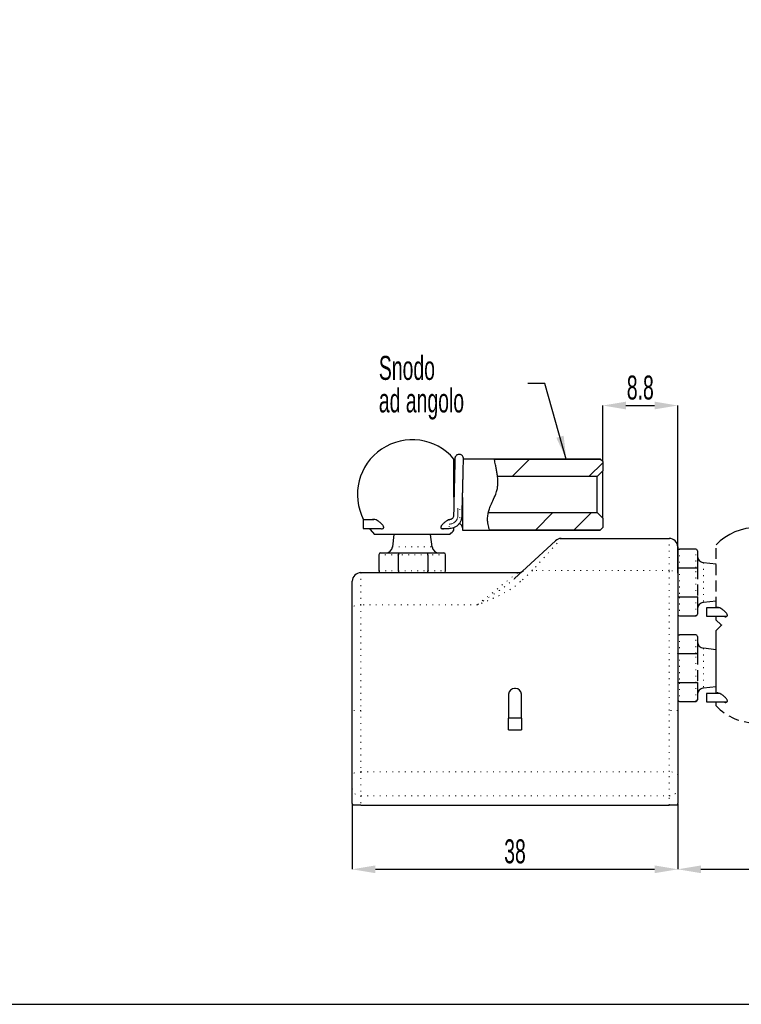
# Model space of a CAD drawing. Header units: millimetres. Extents: x 113 to 1343, y 162 to 690.
# Tile 8 of 46: x 263 to 347, y 458 to 573. Entities that reach past the tile are written whole.
import ezdxf

# ---------------------------------------------------------------- set-up
doc = ezdxf.new("R2010")
doc.units = ezdxf.units.MM
doc.header["$PDSIZE"] = -1
for name, pattern in [('CENTERX2', [20.32, 12.7, -2.54, 2.54, -2.54]), ('DOT2', [0.635, 0, -0.635]), ('HIDDEN', [1.905, 1.27, -0.635])]:
    doc.linetypes.add(name, pattern=pattern)
doc.layers.add('LINEE_SOTTILI', color=7, linetype='Continuous')
doc.styles.add('SLDTEXTSTYLE2', font='TXT', dxfattribs={"width": 0.605})
doc.dimstyles.new('SLDDIMSTYLE0', dxfattribs={"dimtxt": 2.8, "dimasz": 2.7, "dimexe": 0, "dimexo": 0.0625, "dimgap": 0.7, "dimtad": 1, "dimrnd": 1e-09, "dimzin": 12, "dimdsep": 46, "dimtxsty": 'SLDTEXTSTYLE2', "dimsah": 1, "dimcen": 0.09, "dimadec": 0, "dimazin": 3, "dimtfac": 1, "dimtdec": 3, "dimtofl": 0, "dimtmove": 0, "dimatfit": 3, "dimfxl": 1, "dimfrac": 2, "dimtolj": 1, "dimtzin": 12, "dimarcsym": 0})
doc.dimstyles.new('SLDDIMSTYLE2', dxfattribs={"dimtxt": 2.8, "dimasz": 2.7, "dimexe": 0, "dimexo": 0.0625, "dimgap": 0.7, "dimtad": 1, "dimdec": 1, "dimlfac": 1.2, "dimrnd": 1e-09, "dimzin": 12, "dimdsep": 46, "dimtxsty": 'SLDTEXTSTYLE2', "dimsah": 1, "dimcen": 0.09, "dimadec": 0, "dimazin": 3, "dimtfac": 1, "dimtdec": 3, "dimtofl": 0, "dimtmove": 0, "dimatfit": 3, "dimfxl": 1, "dimfrac": 2, "dimtolj": 1, "dimtzin": 12, "dimarcsym": 0})
doc.dimstyles.new('SLDDIMSTYLE3', dxfattribs={"dimtxt": 2.8, "dimasz": 2.7, "dimexe": 0, "dimexo": 0.0625, "dimgap": 0.7, "dimtad": 1, "dimdec": 1, "dimrnd": 1e-09, "dimzin": 12, "dimdsep": 46, "dimtxsty": 'SLDTEXTSTYLE2', "dimsah": 1, "dimcen": 0.09, "dimadec": 0, "dimazin": 3, "dimtfac": 1, "dimtdec": 3, "dimtofl": 0, "dimtmove": 0, "dimatfit": 3, "dimfxl": 1, "dimfrac": 2, "dimtolj": 1, "dimtzin": 12, "dimarcsym": 0})
pattern_1 = [(45, (-45.675, 170.994), (-6.7352, 6.7352), []), (45, (-41.185, 170.994), (-6.7352, 6.7352), [])]

# ---------------------------------------------------------------- blocks, each defined once
blk = doc.blocks.new('*D198')
at = {"layer": 'Defpoints', "color": 0}
for p in [(302, 481.16), (340, 481.16), (340, 473.48)]:
    blk.add_point(p, dxfattribs=at)
at = {"layer": 'LINEE_SOTTILI', "color": 0, "lineweight": -2}
for p, q in [((302, 481.1), (302, 473.48)), ((340, 481.1), (340, 473.48)), ((304.7, 473.48), (337.3, 473.48))]:
    blk.add_line(p, q, dxfattribs=at)
at = {"layer": 'LINEE_SOTTILI', "color": 0}
for points in [[(304.7, 473.93), (304.7, 473.03), (302, 473.48)], [(337.3, 473.03), (337.3, 473.93), (340, 473.48)]]:
    blk.add_solid(points, dxfattribs=at)
at = {"layer": 'LINEE_SOTTILI', "color": 0, "insert": (321, 476.98), "char_height": 2.8, "attachment_point": 2, "style": 'SLDTEXTSTYLE2'}
blk.add_mtext('\\A1;38', dxfattribs=at)
blk = doc.blocks.new('*D199')
at = {"layer": 'Defpoints', "color": 0}
for p in [(371.08, 493.48), (340, 481.16), (371.08, 473.48)]:
    blk.add_point(p, dxfattribs=at)
at = {"layer": 'LINEE_SOTTILI', "color": 0, "lineweight": -2}
for p, q in [((371.08, 493.42), (371.08, 473.48)), ((340, 481.1), (340, 473.48)), ((342.7, 473.48), (368.38, 473.48))]:
    blk.add_line(p, q, dxfattribs=at)
at = {"layer": 'LINEE_SOTTILI', "color": 0}
for points in [[(342.7, 473.93), (342.7, 473.03), (340, 473.48)], [(368.38, 473.03), (368.38, 473.93), (371.08, 473.48)]]:
    blk.add_solid(points, dxfattribs=at)
at = {"layer": 'LINEE_SOTTILI', "color": 0, "insert": (355.54, 476.98), "char_height": 2.8, "attachment_point": 2, "style": 'SLDTEXTSTYLE2'}
blk.add_mtext('\\A1;31.1', dxfattribs=at)
blk = doc.blocks.new('*D200')
at = {"layer": 'Defpoints', "color": 0}
for p in [(340, 527.66), (331.25, 521.11), (340, 508.01)]:
    blk.add_point(p, dxfattribs=at)
at = {"layer": 'LINEE_SOTTILI', "color": 0, "lineweight": -2}
for p, q in [((331.25, 521.17), (331.25, 527.66)), ((333.95, 527.66), (337.3, 527.66)), ((340, 508.07), (340, 527.66))]:
    blk.add_line(p, q, dxfattribs=at)
at = {"layer": 'LINEE_SOTTILI', "color": 0}
for points in [[(333.95, 528.11), (333.95, 527.21), (331.25, 527.66)], [(337.3, 527.21), (337.3, 528.11), (340, 527.66)]]:
    blk.add_solid(points, dxfattribs=at)
at = {"layer": 'LINEE_SOTTILI', "color": 0, "insert": (335.63, 531.16), "char_height": 2.8, "attachment_point": 2, "style": 'SLDTEXTSTYLE2'}
blk.add_mtext('\\A1;8.8', dxfattribs=at)

msp = doc.modelspace()

# ---------------------------------------------------------------- hatches: boundary and pattern name
at = {"linetype": 'Continuous', "lineweight": 18}
h = msp.add_hatch(dxfattribs=at)
h.set_pattern_fill('ANSI32', style=0)
h.set_pattern_definition(pattern_1)
edge = h.paths.add_edge_path(flags=0)
edge.add_spline(control_points=[(318.058, 513.11), (317.83, 513.575), (317.742, 514.367), (317.86, 515.043), (317.886, 515.16)], knot_values=[0.7085573, 0.7085573, 0.7085573, 0.7085573, 0.7336026, 0.7390092, 0.7390092, 0.7390092, 0.7390092], weights=[1, 1, 1, 1, 1], degree=3, periodic=0)
edge.add_spline(control_points=[(317.886, 515.16), (317.886, 515.16), (317.887, 515.164), (317.889, 515.173), (317.895, 515.197), (317.908, 515.258), (317.934, 515.351), (317.962, 515.453), (318.006, 515.595), (318.069, 515.761), (318.141, 515.951), (318.24, 516.176), (318.351, 516.411), (318.461, 516.645), (318.585, 516.896), (318.692, 517.153), (318.772, 517.345), (318.844, 517.546), (318.894, 517.743), (318.948, 517.96), (318.976, 518.177), (318.989, 518.371), (319.002, 518.57), (318.999, 518.752), (318.992, 518.899), (318.986, 519.045), (318.976, 519.162), (318.968, 519.24), (318.961, 519.318), (318.956, 519.36), (318.956, 519.36)], knot_values=[0, 0, 0, 0, 0.0002224, 0.0002224, 0.0002224, 0.0009036, 0.0009036, 0.0009036, 0.0016514, 0.0016514, 0.0016514, 0.0025054, 0.0025054, 0.0025054, 0.0033539, 0.0033539, 0.0033539, 0.0039868, 0.0039868, 0.0039868, 0.0046845, 0.0046845, 0.0046845, 0.0054009, 0.0054009, 0.0054009, 0.0061145, 0.0061145, 0.0061145, 0.0068283, 0.0068283, 0.0068283, 0.0068283], weights=[1, 1, 1, 1, 1, 1, 1, 1, 1, 1, 1, 1, 1, 1, 1, 1, 1, 1, 1, 1, 1, 1, 1, 1, 1, 1, 1, 1, 1, 1, 1], degree=3, periodic=0)
edge.add_spline(control_points=[(318.956, 519.36), (318.912, 519.757), (318.79, 520.431), (318.65, 521.134), (318.597, 521.41)], knot_values=[0.8109482, 0.8109482, 0.8109482, 0.8109482, 0.8298049, 0.8419131, 0.8419131, 0.8419131, 0.8419131], weights=[1, 1, 1, 1, 1], degree=3, periodic=0)
edge.add_spline(control_points=[(318.597, 521.41), (318.597, 521.41), (318.598, 521.406), (318.599, 521.398), (318.606, 521.361), (318.629, 521.244), (318.665, 521.057), (318.702, 520.869), (318.755, 520.605), (318.813, 520.288), (318.863, 520.017), (318.918, 519.702), (318.956, 519.359), (318.987, 519.074), (319.008, 518.765), (318.993, 518.448), (318.978, 518.129), (318.922, 517.794), (318.816, 517.478), (318.644, 516.968), (318.372, 516.484), (318.169, 516.008), (318.02, 515.658), (317.905, 515.302), (317.85, 514.974), (317.785, 514.589), (317.792, 514.235), (317.826, 513.954), (317.857, 513.689), (317.914, 513.479), (317.964, 513.336), (318.016, 513.189), (318.058, 513.111), (318.058, 513.11)], knot_values=[0, 0, 0, 0, 0.000317, 0.000317, 0.000317, 0.0017331, 0.0017331, 0.0017331, 0.003155, 0.003155, 0.003155, 0.0043649, 0.0043649, 0.0043649, 0.0053665, 0.0053665, 0.0053665, 0.0063805, 0.0063805, 0.0063805, 0.0080201, 0.0080201, 0.0080201, 0.0092274, 0.0092274, 0.0092274, 0.0106521, 0.0106521, 0.0106521, 0.0119901, 0.0119901, 0.0119901, 0.0133799, 0.0133799, 0.0133799, 0.0133799], weights=[1, 1, 1, 1, 1, 1, 1, 1, 1, 1, 1, 1, 1, 1, 1, 1, 1, 1, 1, 1, 1, 1, 1, 1, 1, 1, 1, 1, 1, 1, 1, 1, 1, 1], degree=3, periodic=0)
h = msp.add_hatch(dxfattribs=at)
h.set_pattern_fill('ANSI32', style=0)
h.set_pattern_definition(pattern_1)
edge = h.paths.add_edge_path(flags=0)
edge.add_spline(control_points=[(330.604, 519.36), (330.821, 519.577), (331.038, 519.793), (331.254, 520.01)], knot_values=[0.0068483, 0.0068483, 0.0068483, 0.0068483, 0.007766, 0.007766, 0.007766, 0.007766], weights=[1, 1, 1, 1], degree=3, periodic=0)
edge.add_line((331.254, 520.01), (331.254, 521.11))
edge.add_spline(control_points=[(331.254, 521.11), (331.154, 521.21), (331.054, 521.31), (330.954, 521.41)], knot_values=[0.0113186, 0.0113186, 0.0113186, 0.0113186, 0.0117437, 0.0117437, 0.0117437, 0.0117437], weights=[1, 1, 1, 1], degree=3, periodic=0)
edge.add_line((330.954, 521.41), (318.597, 521.41))
edge.add_spline(control_points=[(318.597, 521.41), (318.65, 521.134), (318.79, 520.431), (318.912, 519.757), (318.956, 519.36)], knot_values=[0.1580869, 0.1580869, 0.1580869, 0.1580869, 0.1701951, 0.1890518, 0.1890518, 0.1890518, 0.1890518], weights=[1, 1, 1, 1, 1], degree=3, periodic=0)
edge.add_line((318.956, 519.36), (330.604, 519.36))
h = msp.add_hatch(dxfattribs=at)
h.set_pattern_fill('ANSI32', style=0)
h.set_pattern_definition(pattern_1)
edge = h.paths.add_edge_path(flags=0)
edge.add_spline(control_points=[(317.886, 515.16), (317.86, 515.043), (317.742, 514.367), (317.83, 513.575), (318.058, 513.11)], knot_values=[0.2609908, 0.2609908, 0.2609908, 0.2609908, 0.2663974, 0.2914427, 0.2914427, 0.2914427, 0.2914427], weights=[1, 1, 1, 1, 1], degree=3, periodic=0)
edge.add_line((318.058, 513.11), (330.954, 513.11))
edge.add_spline(control_points=[(330.954, 513.11), (331.054, 513.21), (331.154, 513.31), (331.254, 513.41)], knot_values=[0.000001, 0.000001, 0.000001, 0.000001, 0.0004253, 0.0004253, 0.0004253, 0.0004253], weights=[1, 1, 1, 1], degree=3, periodic=0)
edge.add_line((331.254, 513.41), (331.254, 514.51))
edge.add_spline(control_points=[(331.254, 514.51), (331.038, 514.727), (330.821, 514.943), (330.604, 515.16)], knot_values=[0.000001, 0.000001, 0.000001, 0.000001, 0.0009202, 0.0009202, 0.0009202, 0.0009202], weights=[1, 1, 1, 1], degree=3, periodic=0)
edge.add_line((330.604, 515.16), (317.886, 515.16))

# ---------------------------------------------------------------- linework, layer by layer
at = {"color": 7, "linetype": 'Continuous', "lineweight": 25}
for p, q in [((313.876, 517.26), (313.876, 521.41)), ((318.597, 521.41), (314.98, 521.41)), ((330.954, 521.41), (318.597, 521.41)), ((318.597, 521.41), (330.954, 521.41)), ((331.254, 521.11), (330.954, 521.41)), ((331.254, 521.11), (331.254, 520.01)), ((331.254, 520.01), (330.604, 519.36)), ((331.254, 514.51), (331.254, 520.01)), ((330.604, 519.36), (318.956, 519.36)), ((330.604, 515.16), (330.604, 519.36)), ((313.876, 516.935), (313.876, 517.26)), ((314.876, 516.923), (314.876, 513.11)), ((313.843, 515.69), (313.816, 514.733)), ((314.816, 514.705), (314.842, 515.662)), ((304.531, 514.31), (303.291, 514.31)), ((303.291, 514.31), (303.291, 513.31)), ((313.817, 514.737), (313.816, 514.733)), ((317.886, 515.16), (330.604, 515.16)), ((330.604, 515.16), (331.254, 514.51)), ((331.254, 514.51), (331.254, 513.41)), ((303.291, 513.31), (305.384, 513.31)), ((312.396, 513.31), (313.317, 513.31)), ((313.876, 513.36), (313.88, 513.422)), ((313.876, 513.11), (313.876, 513.382)), ((314.876, 513.11), (318.058, 513.11)), ((318.058, 513.11), (330.954, 513.11)), ((330.954, 513.11), (318.058, 513.11)), ((330.954, 513.11), (331.254, 513.41)), ((313.402, 512.61), (304.607, 512.61)), ((306.863, 512.61), (306.688, 511.139)), ((311.32, 511.139), (311.145, 512.61)), ((322.355, 508.738), (325.716, 511.865)), ((326.398, 512.133), (339.004, 512.133)), ((340.004, 511.133), (340.004, 508.006)), ((342.104, 510.883), (340.204, 510.883)), ((305.104, 510.233), (305.104, 508.333)), ((305.304, 510.433), (307.431, 510.433)), ((307.39, 508.333), (307.39, 510.233)), ((307.431, 510.433), (310.776, 510.433)), ((310.776, 510.433), (312.704, 510.433)), ((310.83, 510.233), (310.83, 508.333)), ((312.904, 508.333), (312.904, 510.233)), ((342.304, 510.683), (342.304, 508.657)), ((320.955, 507.437), (322.355, 508.738)), ((340.204, 508.704), (342.104, 508.704)), ((344.481, 509.124), (343.01, 509.299)), ((303.004, 508.133), (321.311, 508.133)), ((340.004, 508.006), (340.004, 492.033)), ((302.004, 504.006), (302.004, 507.133)), ((342.104, 505.263), (340.204, 505.263)), ((342.304, 505.31), (342.304, 503.283)), ((302.004, 492.033), (302.004, 504.006)), ((343.01, 504.667), (344.481, 504.842)), ((344.828, 504.033), (343.37, 504.033)), ((343.37, 504.033), (343.37, 503.033)), ((340.204, 503.083), (342.104, 503.083)), ((343.37, 503.033), (345.74, 503.033)), ((342.104, 500.883), (340.204, 500.883)), ((342.304, 500.683), (342.304, 498.657)), ((344.481, 494.025), (344.481, 501.381)), ((344.481, 499.124), (343.01, 499.299)), ((340.204, 498.704), (342.104, 498.704)), ((321.054, 494.604), (320.954, 494.604)), ((342.104, 495.263), (340.204, 495.263)), ((342.304, 495.31), (342.304, 493.283)), ((343.01, 494.667), (344.481, 494.842)), ((320.254, 493.955), (320.254, 491.116)), ((321.754, 491.116), (321.754, 493.955)), ((344.828, 494.033), (343.37, 494.033)), ((343.37, 494.033), (343.37, 493.033)), ((340.204, 493.083), (342.104, 493.083)), ((343.37, 493.033), (345.74, 493.033)), ((344.481, 492.586), (344.481, 493.033)), ((302.004, 484.492), (302.004, 492.033)), ((340.004, 492.033), (340.004, 484.492)), ((321.754, 491.116), (320.254, 491.116)), ((320.254, 489.781), (320.254, 491.116)), ((321.754, 491.116), (321.754, 489.781)), ((320.254, 489.781), (321.754, 489.781)), ((302.004, 482.955), (302.004, 484.492)), ((340.004, 484.492), (340.004, 482.955)), ((302.004, 481.163), (302.004, 482.955)), ((340.004, 482.955), (340.004, 481.163)), ((303.004, 480.983), (302.033, 480.983)), ((303.004, 480.983), (339.004, 480.983)), ((339.975, 480.983), (339.004, 480.983))]:
    msp.add_line(p, q, dxfattribs=at)
at = {"color": 7, "linetype": 'DOT2', "lineweight": 18}
for p, q in [((313.317, 514.31), (313.317, 513.31)), ((326.398, 512.133), (323.036, 508.381)), ((339.004, 508.381), (339.004, 512.133)), ((306.688, 511.139), (311.32, 511.139)), ((340.204, 510.883), (340.204, 508.704)), ((342.104, 508.704), (342.104, 510.883)), ((307.39, 510.233), (305.104, 510.233)), ((310.83, 510.233), (307.39, 510.233)), ((312.904, 510.233), (310.83, 510.233)), ((340.204, 508.704), (340.204, 505.263)), ((342.104, 505.263), (342.104, 508.704)), ((343.01, 509.299), (343.01, 504.667)), ((303.004, 508.133), (303.004, 504.381)), ((305.104, 508.333), (307.39, 508.333)), ((307.39, 508.333), (310.83, 508.333)), ((310.83, 508.333), (312.904, 508.333)), ((316.605, 504.381), (321.311, 508.133)), ((323.036, 508.381), (321.636, 507.079)), ((339.004, 508.381), (323.036, 508.381)), ((339.004, 492.033), (339.004, 508.381)), ((340.204, 505.263), (340.204, 503.083)), ((342.104, 503.083), (342.104, 505.263)), ((303.004, 504.381), (303.004, 492.033)), ((316.605, 504.381), (303.004, 504.381)), ((340.204, 500.883), (340.204, 498.704)), ((342.104, 498.704), (342.104, 500.883)), ((343.01, 499.299), (343.01, 494.667)), ((340.204, 498.704), (340.204, 495.263)), ((342.104, 495.263), (342.104, 498.704)), ((340.204, 495.263), (340.204, 493.083)), ((342.104, 493.083), (342.104, 495.263)), ((303.004, 492.033), (302.004, 492.033)), ((303.004, 492.033), (303.004, 484.867)), ((339.004, 484.867), (339.004, 492.033)), ((340.004, 492.033), (339.004, 492.033)), ((303.004, 484.867), (303.004, 482.049)), ((303.004, 484.867), (339.004, 484.867)), ((339.004, 482.049), (339.004, 484.867)), ((303.004, 482.049), (339.004, 482.049)), ((303.004, 482.049), (303.004, 480.983)), ((339.004, 480.983), (339.004, 482.049))]:
    msp.add_line(p, q, dxfattribs=at)
at = {"color": 7, "linetype": 'HIDDEN', "lineweight": 25}
for p, q in [((344.481, 504.025), (344.481, 511.381)), ((342.304, 508.657), (342.304, 505.31)), ((344.481, 502.586), (344.481, 503.033)), ((342.304, 498.657), (342.304, 495.31))]:
    msp.add_line(p, q, dxfattribs=at)
msp.add_lwpolyline([(113.142, 688.279), (113.142, 457.708), (536.61, 457.708), (536.61, 688.279)], close=True)
at = {"color": 7, "linetype": 'Continuous', "lineweight": 25, "flags": 128}
for points in [[(313.965, 520.876), (313.915, 520.969), (313.876, 521.16)], [(303.969, 513.31), (304.08, 513.172), (304.607, 512.61)], [(344.481, 502.586), (345.041, 502.061), (345.136, 501.983)], [(345.136, 501.983), (345.041, 501.905), (344.481, 501.381)]]:
    msp.add_lwpolyline(points, dxfattribs=at)
at = {"color": 7, "linetype": 'DOT2', "lineweight": 18, "flags": 128}
for points in [[(313.843, 515.69), (313.851, 515.655), (313.924, 515.588), (314.06, 515.534), (314.239, 515.502), (314.434, 515.497), (314.615, 515.519), (314.755, 515.564), (314.832, 515.627), (314.842, 515.662)], [(313.816, 514.733), (313.825, 514.698), (313.897, 514.631), (314.034, 514.578), (314.213, 514.546), (314.408, 514.54), (314.589, 514.562), (314.729, 514.608), (314.805, 514.67), (314.816, 514.705)], [(323.036, 508.381), (322.922, 508.481), (322.811, 508.569), (322.706, 508.643), (322.609, 508.7), (322.524, 508.738), (322.452, 508.758), (322.395, 508.758), (322.355, 508.738)], [(321.636, 507.079), (321.523, 507.179), (321.412, 507.267), (321.306, 507.341), (321.21, 507.398), (321.124, 507.436), (321.052, 507.456), (320.996, 507.456), (320.955, 507.437)], [(340.004, 508.006), (339.985, 508.079), (339.928, 508.15), (339.836, 508.214), (339.711, 508.271), (339.56, 508.318), (339.387, 508.352), (339.199, 508.374), (339.004, 508.381)], [(303.004, 504.381), (302.809, 504.374), (302.622, 504.352), (302.449, 504.318), (302.297, 504.271), (302.173, 504.214), (302.08, 504.15), (302.024, 504.079), (302.004, 504.006)], [(303.004, 484.867), (302.809, 484.86), (302.622, 484.838), (302.449, 484.804), (302.297, 484.757), (302.173, 484.7), (302.08, 484.636), (302.024, 484.565), (302.004, 484.492)], [(340.004, 484.492), (339.985, 484.565), (339.928, 484.636), (339.836, 484.7), (339.711, 484.757), (339.56, 484.804), (339.387, 484.838), (339.199, 484.86), (339.004, 484.867)]]:
    msp.add_lwpolyline(points, dxfattribs=at)
at = {"color": 7, "linetype": 'Continuous', "lineweight": 25}
for centre, radius, start, end in [((309.004, 517.26), 6.4, 40.4239, 207.44762), ((309.004, 517.26), 6.4, 313.40101, 319.5761), ((314.376, 513.36), 0.5, 0, 78.40371), ((349.131, 506.983), 6.4, 40.4239, 136.59899), ((326.398, 511.133), 1, 90, 132.92997), ((339.004, 511.133), 1, 0, 90), ((305.894, 511.233), 0.8, 270, 353.21671), ((312.115, 511.233), 0.8, 186.78329, 270), ((340.204, 510.683), 0.2, 90, 180), ((342.104, 510.683), 0.2, 0, 90), ((305.304, 510.233), 0.2, 90, 180), ((312.704, 510.233), 0.2, 0, 90), ((343.104, 510.094), 0.8, 180, 263.21671), ((321.311, 509.133), 1, 270, 312.92997), ((303.004, 507.133), 1, 90, 180), ((305.304, 508.333), 0.2, 180, 270), ((312.704, 508.333), 0.2, 270, 0), ((343.104, 503.873), 0.8, 96.78329, 180), ((340.204, 503.283), 0.2, 180, 270), ((342.104, 503.283), 0.2, 270, 0), ((340.204, 500.683), 0.2, 90, 180), ((342.104, 500.683), 0.2, 0, 90), ((343.104, 500.094), 0.8, 180, 263.21671), ((320.93, 493.929), 0.676, 87.91798, 177.75439), ((321.079, 493.929), 0.676, 2.24561, 92.08202), ((343.104, 493.873), 0.8, 96.78329, 180), ((340.204, 493.283), 0.2, 180, 270), ((342.104, 493.283), 0.2, 270, 0)]:
    msp.add_arc(centre, radius, start, end, dxfattribs=at)
at = {"color": 7, "linetype": 'HIDDEN', "lineweight": 25}
msp.add_arc((349.131, 496.983), 6.4, 223.40101, 319.5761, dxfattribs=at)
at = {"color": 7, "linetype": 'DOT2', "lineweight": 18}
for centre, start, end in [((302.96, 483.004), 182.95214, 272.67534), ((339.049, 483.004), 267.32466, 357.04786)]:
    msp.add_arc(centre, 0.957, start, end, dxfattribs=at)
at = {"color": 7, "linetype": 'Continuous', "lineweight": 25}
for centre, start_param, end_param in [((303.004, 481.163), 3.1415927, 3.3832242), ((339.004, 481.163), 6.0415537, 6.2831853)]:
    msp.add_ellipse(centre, major_axis=(1, 0), ratio=0.7524873, start_param=start_param, end_param=end_param, dxfattribs=at)
for points, knots in [([(313.981, 521.428), (313.981, 521.428), (313.981, 521.432), (313.981, 521.403), (313.98, 521.33), (313.978, 521.172), (313.973, 520.93), (313.967, 520.611), (313.958, 520.227), (313.948, 519.785), (313.936, 519.293), (313.923, 518.762), (313.909, 518.202), (313.894, 517.622), (313.879, 517.035), (313.864, 516.452), (313.851, 516.004), (313.845, 515.755), (313.843, 515.69)], [0, 0, 0, 0, 0.0042912, 0.0376892, 0.092217, 0.160912, 0.2336474, 0.3072879, 0.3811784, 0.4551601, 0.5291826, 0.6032256, 0.6772799, 0.7513404, 0.8254041, 0.8994688, 0.9735321, 1, 1, 1, 1]), ([(314.842, 515.662), (314.845, 515.758), (314.853, 516.039), (314.866, 516.522), (314.881, 517.107), (314.897, 517.694), (314.911, 518.272), (314.925, 518.829), (314.938, 519.355), (314.95, 519.84), (314.96, 520.274), (314.968, 520.651), (314.974, 520.962), (314.978, 521.202), (314.981, 521.368), (314.98, 521.437), (314.981, 521.472), (314.974, 521.531), (314.959, 521.603), (314.912, 521.72), (314.804, 521.847), (314.642, 521.936), (314.462, 521.963), (314.295, 521.926), (314.167, 521.849), (314.082, 521.762), (314.03, 521.676), (314.002, 521.604), (313.99, 521.554), (313.985, 521.526), (313.982, 521.505), (313.98, 521.482), (313.978, 521.452), (313.975, 521.387), (313.969, 521.237), (313.963, 521.072), (313.959, 520.936), (313.958, 520.906)], [0, 0, 0, 0, 0.0262583, 0.0762649, 0.1262981, 0.1763306, 0.2263634, 0.2763974, 0.3264343, 0.3764762, 0.4265266, 0.4765921, 0.5266861, 0.5768422, 0.6271663, 0.6782104, 0.6933448, 0.6979587, 0.7031613, 0.7137982, 0.7301119, 0.7448446, 0.76027, 0.7756123, 0.787766, 0.7979673, 0.8065542, 0.8134392, 0.8181034, 0.8214188, 0.8253023, 0.8320515, 0.8484101, 0.8864304, 0.9346387, 0.9855873, 1, 1, 1, 1]), ([(318.058, 513.11), (318.052, 513.121), (318.041, 513.143), (317.967, 513.316), (317.886, 513.582), (317.819, 513.943), (317.789, 514.407), (317.828, 514.931), (317.959, 515.478), (318.182, 516.065), (318.502, 516.723), (318.798, 517.369), (318.953, 517.958), (319.018, 518.607), (318.976, 519.257), (318.89, 519.858), (318.808, 520.32), (318.728, 520.736), (318.662, 521.072), (318.618, 521.302), (318.599, 521.399), (318.597, 521.408), (318.597, 521.41)], [0, 0, 0, 0, 0.0510255, 0.1036763, 0.15302, 0.2036239, 0.2556482, 0.3096891, 0.3539879, 0.3998582, 0.4602835, 0.5223586, 0.5596319, 0.5982272, 0.6732522, 0.7181332, 0.7639592, 0.8163324, 0.8702331, 0.9223656, 0.9760624, 1, 1, 1, 1]), ([(305.231, 513.31), (305.29, 513.289), (305.42, 513.243), (305.564, 513.268), (305.651, 513.331), (305.679, 513.405), (305.665, 513.502), (305.606, 513.622), (305.475, 513.791), (305.237, 514.011), (304.937, 514.217), (304.663, 514.343), (304.485, 514.366), (304.394, 514.35), (304.372, 514.316), (304.368, 514.31)], [0, 0, 0, 0, 0.0801942, 0.1791382, 0.2250763, 0.2714267, 0.3115614, 0.3577076, 0.4259627, 0.5387345, 0.6984464, 0.8325202, 0.9200082, 0.985367, 1, 1, 1, 1]), ([(313.57, 514.349), (313.564, 514.352), (313.518, 514.374), (313.363, 514.343), (313.115, 514.24), (312.826, 514.051), (312.592, 513.85), (312.44, 513.675), (312.364, 513.551), (312.332, 513.45), (312.338, 513.373), (312.379, 513.308), (312.479, 513.26), (312.624, 513.249), (312.742, 513.292), (312.79, 513.31)], [0, 0, 0, 0, 0.01371818, 0.10842657, 0.24598507, 0.3884092, 0.51828542, 0.59073244, 0.6456834, 0.68748768, 0.72945903, 0.76859261, 0.83046759, 0.93058807, 1, 1, 1, 1]), ([(313.317, 513.31), (313.389, 513.313), (313.578, 513.321), (313.877, 513.4), (314.189, 513.561), (314.455, 513.789), (314.655, 514.069), (314.785, 514.381), (314.806, 514.599), (314.816, 514.705)], [0, 0, 0, 0, 0.0944737, 0.2472361, 0.4004292, 0.5534365, 0.7058182, 0.8572189, 1, 1, 1, 1]), ([(313.816, 514.733), (313.815, 514.714), (313.81, 514.643), (313.762, 514.526), (313.645, 514.41), (313.542, 514.345), (313.482, 514.336), (313.479, 514.335)], [0, 0, 0, 0, 0.1208362, 0.4361542, 0.7221486, 0.9854089, 1, 1, 1, 1]), ([(307.431, 510.433), (307.431, 510.433), (307.428, 510.433), (307.42, 510.428), (307.408, 510.404), (307.398, 510.358), (307.392, 510.299), (307.391, 510.255), (307.39, 510.233)], [0, 0, 0, 0, 0.0132613, 0.15988, 0.3749623, 0.58484, 0.792379, 1, 1, 1, 1]), ([(310.83, 510.233), (310.829, 510.255), (310.828, 510.299), (310.819, 510.358), (310.806, 510.404), (310.792, 510.428), (310.781, 510.433), (310.777, 510.433), (310.776, 510.433)], [0, 0, 0, 0, 0.20762095, 0.41516002, 0.62503772, 0.84012003, 0.98673873, 1, 1, 1, 1]), ([(340.004, 508.657), (340.004, 508.657), (340.004, 508.661), (340.01, 508.67), (340.034, 508.683), (340.079, 508.694), (340.138, 508.702), (340.182, 508.703), (340.204, 508.704)], [0, 0, 0, 0, 0.01326127, 0.15987997, 0.37496228, 0.58483998, 0.79237905, 1, 1, 1, 1]), ([(342.104, 508.704), (342.126, 508.703), (342.17, 508.702), (342.229, 508.694), (342.275, 508.683), (342.299, 508.67), (342.304, 508.661), (342.304, 508.657), (342.304, 508.657)], [0, 0, 0, 0, 0.207621, 0.41516, 0.6250377, 0.84012, 0.9867387, 1, 1, 1, 1]), ([(307.39, 508.333), (307.391, 508.311), (307.392, 508.267), (307.398, 508.208), (307.408, 508.163), (307.42, 508.139), (307.428, 508.133), (307.431, 508.133), (307.431, 508.133)], [0, 0, 0, 0, 0.207621, 0.41516, 0.6250377, 0.84012, 0.9867387, 1, 1, 1, 1]), ([(310.776, 508.133), (310.777, 508.133), (310.781, 508.133), (310.792, 508.139), (310.806, 508.163), (310.819, 508.208), (310.828, 508.267), (310.829, 508.311), (310.83, 508.333)], [0, 0, 0, 0, 0.0132613, 0.15988, 0.3749623, 0.58484, 0.792379, 1, 1, 1, 1]), ([(340.204, 505.263), (340.182, 505.263), (340.138, 505.264), (340.079, 505.272), (340.034, 505.283), (340.01, 505.296), (340.004, 505.306), (340.004, 505.31), (340.004, 505.31)], [0, 0, 0, 0, 0.207621, 0.41516, 0.6250377, 0.84012, 0.9867387, 1, 1, 1, 1]), ([(342.304, 505.31), (342.304, 505.31), (342.304, 505.306), (342.299, 505.296), (342.275, 505.283), (342.229, 505.272), (342.17, 505.264), (342.126, 505.263), (342.104, 505.263)], [0, 0, 0, 0, 0.0132613, 0.15988, 0.3749623, 0.58484, 0.792379, 1, 1, 1, 1]), ([(345.358, 503.033), (345.417, 503.013), (345.547, 502.966), (345.691, 502.991), (345.778, 503.054), (345.806, 503.128), (345.792, 503.225), (345.733, 503.345), (345.602, 503.514), (345.364, 503.734), (345.063, 503.94), (344.79, 504.065), (344.61, 504.092), (344.52, 504.067), (344.49, 504.034), (344.481, 504.025)], [0, 0, 0, 0, 0.0793548, 0.1772633, 0.2227206, 0.2685859, 0.3083006, 0.3539637, 0.4215045, 0.533096, 0.6911363, 0.8238068, 0.9103792, 0.9750539, 1, 1, 1, 1]), ([(340.004, 498.657), (340.004, 498.657), (340.004, 498.661), (340.01, 498.67), (340.034, 498.683), (340.079, 498.694), (340.138, 498.702), (340.182, 498.703), (340.204, 498.704)], [0, 0, 0, 0, 0.0132613, 0.15988, 0.3749623, 0.58484, 0.792379, 1, 1, 1, 1]), ([(342.104, 498.704), (342.126, 498.703), (342.17, 498.702), (342.229, 498.694), (342.275, 498.683), (342.299, 498.67), (342.304, 498.661), (342.304, 498.657), (342.304, 498.657)], [0, 0, 0, 0, 0.207621, 0.41516, 0.6250377, 0.84012, 0.9867387, 1, 1, 1, 1]), ([(340.204, 495.263), (340.182, 495.263), (340.138, 495.264), (340.079, 495.272), (340.034, 495.283), (340.01, 495.296), (340.004, 495.306), (340.004, 495.31), (340.004, 495.31)], [0, 0, 0, 0, 0.20762095, 0.41516002, 0.62503772, 0.84012003, 0.98673873, 1, 1, 1, 1]), ([(342.304, 495.31), (342.304, 495.31), (342.304, 495.306), (342.299, 495.296), (342.275, 495.283), (342.229, 495.272), (342.17, 495.264), (342.126, 495.263), (342.104, 495.263)], [0, 0, 0, 0, 0.0132613, 0.15988, 0.3749623, 0.58484, 0.792379, 1, 1, 1, 1]), ([(345.358, 493.033), (345.417, 493.013), (345.547, 492.966), (345.691, 492.991), (345.778, 493.054), (345.806, 493.128), (345.792, 493.225), (345.733, 493.345), (345.602, 493.514), (345.364, 493.734), (345.063, 493.94), (344.79, 494.065), (344.61, 494.092), (344.52, 494.067), (344.49, 494.034), (344.481, 494.025)], [0, 0, 0, 0, 0.0793548, 0.1772633, 0.2227206, 0.2685859, 0.3083006, 0.3539637, 0.4215045, 0.533096, 0.6911363, 0.8238068, 0.9103792, 0.9750539, 1, 1, 1, 1])]:
    msp.add_open_spline(points, degree=3, knots=knots, dxfattribs=at)
at = {"color": 7, "linetype": 'DOT2', "lineweight": 18}
for points, knots in [([(320.955, 507.437), (320.654, 507.156), (320.325, 506.895), (319.637, 506.381), (319.276, 506.129), (318.536, 505.627), (318.158, 505.379), (317.389, 504.88), (316.997, 504.63), (316.605, 504.381)], [0, 0, 0, 0, 0.25, 0.25, 0.5, 0.5, 0.75, 0.75, 1, 1, 1, 1]), ([(321.636, 507.079), (321.29, 506.756), (320.909, 506.477), (320.109, 505.968), (319.689, 505.738), (318.829, 505.311), (318.39, 505.113), (317.725, 504.83), (317.502, 504.738), (317.054, 504.557), (316.828, 504.468), (316.605, 504.381)], [0, 0, 0, 0, 0.25, 0.25, 0.5, 0.5, 0.75, 0.75, 0.875, 0.875, 1, 1, 1, 1])]:
    msp.add_open_spline(points, degree=3, knots=knots, dxfattribs=at)
at = {"layer": 'LINEE_SOTTILI', "color": 7, "linetype": 'CENTERX2', "lineweight": 18}
msp.add_line((314.316, 514.719), (314.343, 515.676), dxfattribs=at)
msp.add_ellipse((313.317, 514.743), major_axis=(-1, 0), ratio=0.9331138, start_param=1.5707963, end_param=3.1158593, dxfattribs=at)

# ---------------------------------------------------------------- texts
at = {"layer": 'LINEE_SOTTILI', "color": 7, "char_height": 2.8, "attachment_point": 1, "style": 'SLDTEXTSTYLE2'}
for s, insert in [('Snodo', (305.105, 533.452)), ('ad angolo', (305.105, 529.652))]:
    msp.add_mtext(s, dxfattribs=dict(at, insert=insert))

# ---------------------------------------------------------------- dimensions: what is measured, and where the dimension line sits
at = {"layer": 'LINEE_SOTTILI', "color": 7}
for base, p1, p2, dimstyle, picture, middle in [((340.004343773, 527.657231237), (331.254343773, 521.110157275), (340.004343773, 508.006245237), 'SLDDIMSTYLE3', '*D200', (335.629343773, 527.657231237)), ((371.081, 473.483), (340.004, 481.163), (371.081, 493.483), 'SLDDIMSTYLE3', '*D199', (355.543, 473.483)), ((340.004, 473.483), (302.004, 481.163), (340.004, 481.163), 'SLDDIMSTYLE0', '*D198', (321.004, 473.483))]:
    dim = msp.add_linear_dim(base=base, p1=p1, p2=p2, dimstyle=dimstyle, dxfattribs=at)
    dim.commit()
    dim.dimension.update_dxf_attribs({"geometry": picture, "text_midpoint": middle, "dimtype": 160})

# ---------------------------------------------------------------- leaders
msp.add_leader([(326.991, 521.41), (324.492, 530.237), (322.492, 530.237)], dimstyle='SLDDIMSTYLE2', dxfattribs=at)

doc.saveas('drawing.dxf')
